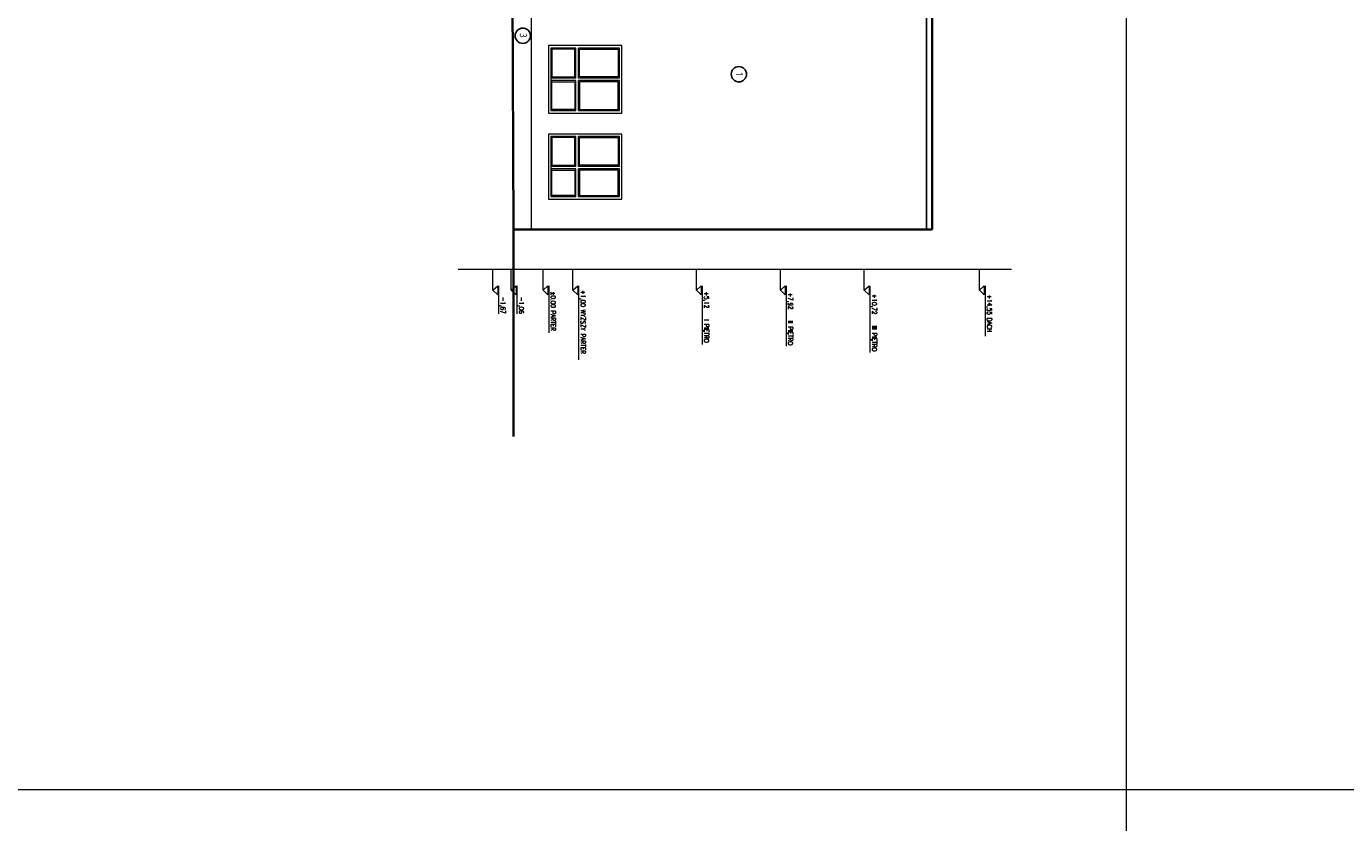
# Model space of a CAD drawing. Header units: inches. Extents: x 0 to 111471, y -105323 to 11070.
# Tile 251 of 256: x 31184 to 35586, y -14030 to -11372. Entities that reach past the tile are written whole.
import ezdxf
from ezdxf.enums import TextEntityAlignment as Align

# ---------------------------------------------------------------- set-up
doc = ezdxf.new("R2010")
doc.units = ezdxf.units.IN
doc.header["$MEASUREMENT"] = 0
for name, color, linetype, lineweight in [('888 drzwi i okna', 4, 'Continuous', 0), ('888 opisy', 3, 'Continuous', 0), ('888 projektowane elementy', 6, 'Continuous', 13), ('888 sciany istniejące', 2, 'Continuous', 35)]:
    doc.layers.add(name, color=color, linetype=linetype, lineweight=lineweight)
doc.layers.add('888 opisy kolorow', color=11, linetype='Continuous')
doc.styles.get("Standard").update_dxf_attribs({"font": 'arial.ttf'})
doc.styles.add('TS 100_ILIARD OSIE', font='trebuc.ttf', dxfattribs={"width": 0.8, "height": 23})
doc.styles.add('TS 100_opisy', font='romans.shx', dxfattribs={"width": 0.7, "height": 16})

# ---------------------------------------------------------------- blocks, each defined once
blk = doc.blocks.new('G$C703C4054')
at = {"layer": '888 drzwi i okna', "ltscale": 1.6}
for points in [[(3.5, 245), (3.5, 0), (228.5, 0), (228.5, 245)], [(108, 88), (15.5, 88), (15.5, 12), (108, 12)], [(124, 88), (216.5, 88), (216.5, 12), (124, 12)]]:
    blk.add_lwpolyline(points, close=True, dxfattribs=at)
for points in [[(112, 237), (11.5, 237), (11.5, 100)], [(15.5, 104), (15.5, 233), (108, 233), (108, 104), (15.5, 104)], [(112, 237), (112, 100)], [(220.5, 100), (220.5, 237), (120, 237)], [(120, 237), (120, 100)], [(124, 233), (124, 104), (216.5, 104), (216.5, 233), (124, 233)], [(112, 100), (11.5, 100)], [(11.5, 92), (11.5, 8), (220.5, 8), (220.5, 92)], [(112, 92), (11.5, 92)], [(112, 92), (112, 8)], [(220.5, 100), (120, 100)], [(220.5, 92), (120, 92)], [(120, 92), (120, 8)]]:
    blk.add_lwpolyline(points, dxfattribs=at)
blk = doc.blocks.new('*U269')
blk.add_line((70.7, 10), (-7.5, 10))
for points in [[(0, 0), (-7.5, 8), (-7.5, 8)], [(-7.5, 8), (7.5, 8), (7.5, 8)], [(0, 0), (7.5, 8), (7.5, 8)]]:
    blk.add_lwpolyline(points)
blk.add_attdef('PSW', text='', height=8).set_placement((39.1, 12.9), align=Align.RIGHT)
blk = doc.blocks.new('*U13')
blk.add_line((39.1, 10), (-7.5, 10))
for points in [[(0, 0), (-7.5, 8), (-7.5, 8)], [(-7.5, 8), (7.5, 8), (7.5, 8)], [(0, 0), (7.5, 8), (7.5, 8)]]:
    blk.add_lwpolyline(points)
blk.add_attdef('PSW', text='', height=8).set_placement((39.1, 12.9), align=Align.RIGHT)
blk = doc.blocks.new('*U270')
blk.add_line((115.8, 10), (-7.5, 10))
for points in [[(0, 0), (-7.5, 8), (-7.5, 8)], [(-7.5, 8), (7.5, 8), (7.5, 8)], [(0, 0), (7.5, 8), (7.5, 8)]]:
    blk.add_lwpolyline(points)
blk.add_attdef('PSW', text='', height=8).set_placement((39.1, 12.9), align=Align.RIGHT)
blk = doc.blocks.new('*U271')
blk.add_line((90.5, 10), (-7.5, 10))
for points in [[(0, 0), (-7.5, 8), (-7.5, 8)], [(-7.5, 8), (7.5, 8), (7.5, 8)], [(0, 0), (7.5, 8), (7.5, 8)]]:
    blk.add_lwpolyline(points)
blk.add_attdef('PSW', text='', height=8).set_placement((39.1, 12.9), align=Align.RIGHT)
blk = doc.blocks.new('*U272')
blk.add_line((93.3, 10), (-7.5, 10))
for points in [[(0, 0), (-7.5, 8), (-7.5, 8)], [(-7.5, 8), (7.5, 8), (7.5, 8)], [(0, 0), (7.5, 8), (7.5, 8)]]:
    blk.add_lwpolyline(points)
blk.add_attdef('PSW', text='', height=8).set_placement((39.1, 12.9), align=Align.RIGHT)
blk = doc.blocks.new('*U273')
blk.add_line((104, 10), (-7.5, 10))
for points in [[(0, 0), (-7.5, 8), (-7.5, 8)], [(-7.5, 8), (7.5, 8), (7.5, 8)], [(0, 0), (7.5, 8), (7.5, 8)]]:
    blk.add_lwpolyline(points)
blk.add_attdef('PSW', text='', height=8).set_placement((39.1, 12.9), align=Align.RIGHT)
blk = doc.blocks.new('*U274')
blk.add_line((76.8, 10), (-7.5, 10))
for points in [[(0, 0), (-7.5, 8), (-7.5, 8)], [(-7.5, 8), (7.5, 8), (7.5, 8)], [(0, 0), (7.5, 8), (7.5, 8)]]:
    blk.add_lwpolyline(points)
blk.add_attdef('PSW', text='', height=8).set_placement((39.1, 12.9), align=Align.RIGHT)
blk = doc.blocks.new('G$C8580B5A5')
at = {"layer": '888 opisy'}
blk.add_line((0, -283.1), (0, 1562.8), dxfattribs=at)
for points in [[(70.2, 1455.7), (0, 1455.7)], [(70.2, 1071.7), (0, 1071.7)], [(70.2, 791.7), (0, 791.7)], [(70.2, 511.7), (0, 511.7)], [(70.2, 99.7), (0, 99.7)], [(70.2, 0), (0, 0)], [(70.2, -106), (0, -106)], [(70.2, -167.3), (0, -167.3)]]:
    blk.add_lwpolyline(points, dxfattribs=at)
ref = blk.add_blockref('*U274', (70.2, 1455.7), dxfattribs=dict(at, xscale=2, yscale=2, zscale=2))
ref.add_attrib('PSW', '+14,55 DACH', dxfattribs={"layer": '0', "height": 16, "style": 'TS 100_opisy', "width": 0.7}).set_placement((210.2, 1476.6), align=Align.BOTTOM_RIGHT)
ref = blk.add_blockref('*U273', (70.2, 1071.7), dxfattribs=dict(at, xscale=2, yscale=2, zscale=2))
ref.add_attrib('PSW', '+10,72    III PIĘTRO', dxfattribs={"layer": '0', "height": 16, "style": 'TS 100_opisy', "width": 0.7}).set_placement((274.4, 1092.6), align=Align.BOTTOM_RIGHT)
ref = blk.add_blockref('*U272', (70.2, 791.7), dxfattribs=dict(at, xscale=2, yscale=2, zscale=2))
ref.add_attrib('PSW', '+7,92    II PIĘTRO', dxfattribs={"layer": '0', "height": 16, "style": 'TS 100_opisy', "width": 0.7}).set_placement((253.5, 812.6), align=Align.BOTTOM_RIGHT)
at = {"layer": '888 opisy', "color": 254}
ref = blk.add_blockref('*U271', (70.2, 511.7), dxfattribs=dict(at, xscale=2, yscale=2, zscale=2))
ref.add_attrib('PSW', '+5,12    I PIĘTRO', dxfattribs={"layer": '0', "height": 16, "style": 'TS 100_opisy', "width": 0.7}).set_placement((244.8, 532.6), align=Align.BOTTOM_RIGHT)
at = {"layer": '888 opisy'}
ref = blk.add_blockref('*U270', (70.2, 99.7), dxfattribs=dict(at, xscale=2, yscale=2, zscale=2))
ref.add_attrib('PSW', '+1,00 WYZSZY PARTER', dxfattribs={"layer": '0', "height": 16, "style": 'TS 100_opisy', "width": 0.7}).set_placement((282.9, 120.6), align=Align.BOTTOM_RIGHT)
ref = blk.add_blockref('*U269', (70.2, 0), dxfattribs=dict(at, xscale=2, yscale=2, zscale=2))
ref.add_attrib('PSW', '%%p0.00 PARTER', dxfattribs={"layer": '0', "height": 16, "style": 'TS 100_opisy', "width": 0.7}).set_placement((206, 20.9), align=Align.BOTTOM_RIGHT)
ref = blk.add_blockref('*U13', (70.2, -106), dxfattribs=dict(at, xscale=2, yscale=2, zscale=2))
ref.add_attrib('PSW', '-1,06', dxfattribs={"layer": '0', "height": 16, "style": 'TS 100_opisy', "width": 0.7}).set_placement((148.4, -85.1), align=Align.BOTTOM_RIGHT)
ref = blk.add_blockref('*U13', (70.2, -167.3), dxfattribs=dict(at, xscale=2, yscale=2, zscale=2))
ref.add_attrib('PSW', '-1,67', dxfattribs={"layer": '0', "height": 16, "style": 'TS 100_opisy', "width": 0.7}).set_placement((148.4, -146.4), align=Align.BOTTOM_RIGHT)
blk = doc.blocks.new('G$CA1CDDF96')
at = {"layer": '888 opisy', "rotation": 270}
blk.add_blockref('G$C8580B5A5', (98.3, 528.4), dxfattribs=at)
blk = doc.blocks.new('oznaczenie osi')
at = {"linetype": 'ByBlock'}
blk.add_circle((0, 0), 17, dxfattribs=at)
at = {"oblique": 5, "width": 0.85}
blk.add_attdef('NR', text='', height=15, dxfattribs=at).set_placement((0, -7), align=Align.CENTER)

msp = doc.modelspace()

# ---------------------------------------------------------------- linework, layer by layer
at = {"layer": '888 drzwi i okna', "ltscale": 1.6}
for points in [[(33171.191, -11731.178), (32926.191, -11731.178), (32926.191, -11948.178), (33171.191, -11948.178)], [(33014.191, -11835.678), (33014.191, -11743.178), (32938.191, -11743.178), (32938.191, -11835.678)], [(33014.191, -11851.678), (33014.191, -11936.178), (32938.191, -11936.178), (32938.191, -11851.678)]]:
    msp.add_lwpolyline(points, close=True, dxfattribs=at)
for points in [[(33018.191, -11739.178), (32934.191, -11739.178), (32934.191, -11940.178), (33018.191, -11940.178)], [(33018.191, -11839.678), (33018.191, -11739.178)], [(33163.191, -11839.678), (33163.191, -11739.178), (33026.191, -11739.178)], [(33026.191, -11839.678), (33026.191, -11739.178)], [(33030.191, -11743.178), (33159.191, -11743.178), (33159.191, -11835.678), (33030.191, -11835.678), (33030.191, -11743.178)], [(33018.191, -11839.678), (32934.191, -11839.678)], [(33163.191, -11839.678), (33026.191, -11839.678)], [(33018.191, -11847.678), (32934.191, -11847.678)], [(33018.191, -11940.178), (33018.191, -11847.678)], [(33026.191, -11940.178), (33163.191, -11940.178), (33163.191, -11847.678)], [(33026.191, -11940.178), (33026.191, -11847.678)], [(33163.191, -11847.678), (33026.191, -11847.678)], [(33159.191, -11851.678), (33030.191, -11851.678), (33030.191, -11936.178), (33159.191, -11936.178), (33159.191, -11851.678)]]:
    msp.add_lwpolyline(points, dxfattribs=at)
at = {"layer": '888 opisy'}
for p, q in [((34854.511, -30973.227), (34854.511, 3088.355)), ((58057.235, -13920.281), (26924.211, -13920.281))]:
    msp.add_line(p, q, dxfattribs=at)
at = {"layer": '888 opisy kolorow', "ltscale": 0.01}
msp.add_lwpolyline([(34207.191, -10431.178), (34187.191, -10431.178), (34187.191, -12050.178), (34207.191, -12050.178)], dxfattribs=at)
at = {"layer": '888 projektowane elementy', "ltscale": 0.01}
msp.add_lwpolyline([(32870.191, -12050.178), (32870.191, -12050.178), (32870.191, -11076.178)], dxfattribs=at)
at = {"layer": '888 sciany istniejące'}
for points in [[(34207.191, -10495.178), (34207.191, -12050.178)], [(32810.191, -12050.178), (32805.857, -11257.097)], [(34207.191, -12050.178), (32810.191, -12050.178)], [(32810.191, -12050.178), (32810.191, -12740.74)]]:
    msp.add_lwpolyline(points, dxfattribs=at)

# ---------------------------------------------------------------- block references
at = {"layer": '888 opisy kolorow'}
ref = msp.add_blockref('oznaczenie osi', (32840.654, -11403.004), dxfattribs=dict(at, xscale=-1.5, yscale=1.5, zscale=1.5, rotation=359.9999999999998))
ref.add_attrib('NR', '3', dxfattribs={"layer": '0', "height": 23, "rotation": 270, "style": 'TS 100_ILIARD OSIE', "width": 0.8}).set_placement((32824.119, -11402.408), align=Align.BOTTOM_CENTER)
ref = msp.add_blockref('oznaczenie osi', (33561.793, -11531.562), dxfattribs=dict(at, xscale=-1.5, yscale=1.5, zscale=1.5, rotation=359.9999999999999))
ref.add_attrib('NR', '1', dxfattribs={"layer": '0', "height": 23, "rotation": 270, "style": 'TS 100_ILIARD OSIE', "width": 0.8}).set_placement((33545.258, -11530.966), align=Align.BOTTOM_CENTER)
at = {"layer": '888 sciany istniejące', "rotation": 270}
msp.add_blockref('G$C703C4054', (32926.191, -11432.678), dxfattribs=at)
at = {"layer": '888 sciany istniejące'}
msp.add_blockref('G$CA1CDDF96', (32810.191, -12711.17), dxfattribs=at)

doc.saveas('drawing.dxf')
